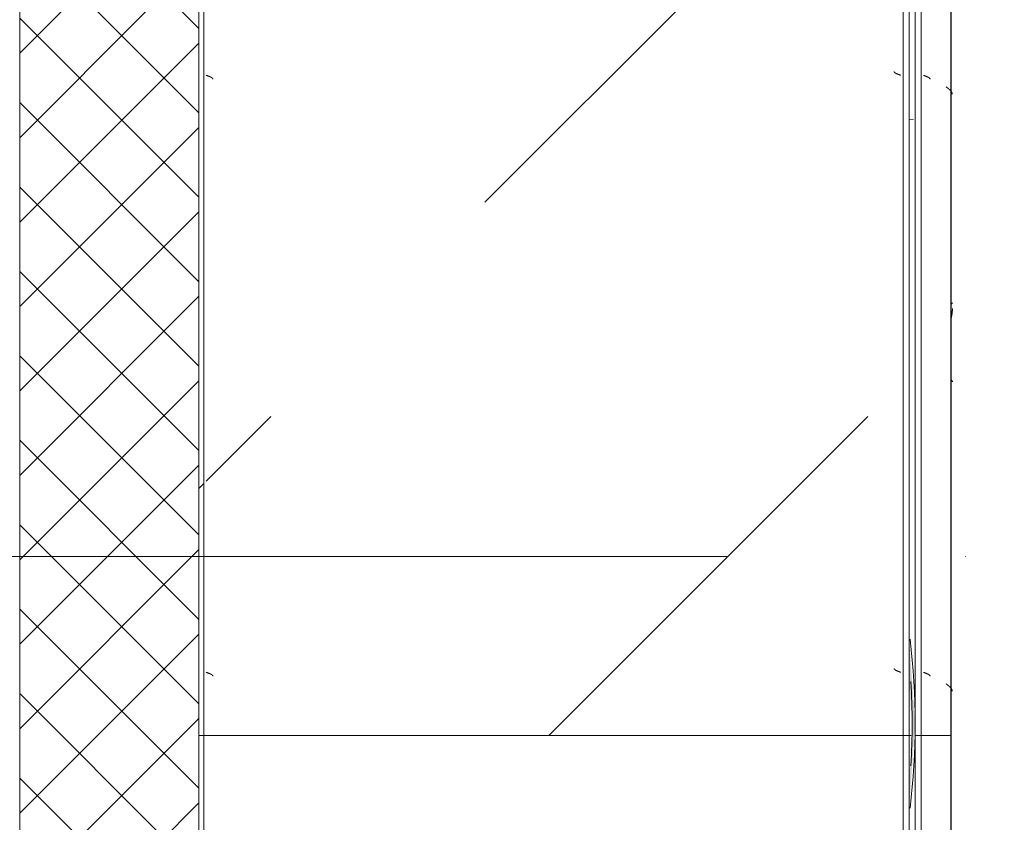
# Model space of a CAD drawing. Header units: millimetres. Extents: x -3267 to 40126, y 29201 to 102288.
# Tile 173 of 256: x 36826 to 37650, y 44596 to 45268. Entities that reach past the tile are written whole.
import ezdxf

# ---------------------------------------------------------------- set-up
doc = ezdxf.new("R2010")
doc.units = ezdxf.units.MM
doc.linetypes.add('4_ Штрихпунктир_ 10 х 2 мм', pattern=[1400, 1000, -200, 0, -200])
for name, color, linetype, lineweight in [('A-WALL-____-MCUT', 7, 'Continuous', 9), ('A-WALL-____-PATT', 7, 'Continuous', 9), ('M-EQPM-____-OTLN', 7, 'Continuous', 9), ('S-GRID-____-OTLN', 7, 'Continuous', 9)]:
    doc.layers.add(name, color=color, linetype=linetype, lineweight=lineweight)
pattern_1 = [(315, (46850, -34250), (1000, 0), [50, -1364.214]), (315, (46350, -34250), (1000, 0), [50, -1364.214]), (315, (46350, -34750), (1000, 0), [50, -1364.214]), (315, (47064.64, -34964.64), (1000, 0), [403.55, -1010.664]), (315, (46564.64, -34964.64), (1000, 0), [403.55, -1010.664]), (315, (47064.64, -34464.64), (1000, 0), [403.55, -1010.664]), (315, (46564.64, -34464.64), (1000, 0), [453.55, -960.664])]
pattern_2 = [(315, (45200, -34250), (1000, 0), [50, -1364.214]), (315, (44700, -34250), (1000, 0), [50, -1364.214]), (315, (44700, -34750), (1000, 0), [50, -1364.214]), (315, (45414.64, -34964.64), (1000, 0), [403.55, -1010.664]), (315, (44914.64, -34964.64), (1000, 0), [403.55, -1010.664]), (315, (45414.64, -34464.64), (1000, 0), [403.55, -1010.664]), (315, (44914.64, -34464.64), (1000, 0), [453.55, -960.664])]

# ---------------------------------------------------------------- blocks, each defined once
blk = doc.blocks.new('1ЭПК - 1ЭПК-V82-ВКК_02_К1_З_ЭОМ_кабель_')
at = {"layer": 'M-EQPM-____-OTLN', "true_color": 0xeaeaea}
blk.add_hatch(color=254, dxfattribs=at).paths.add_polyline_path([(70.62, 595), (0, 600), (-70.62, 595), (-35.27, 595), (0, 597.49), (49.74, 595)])
at = {"layer": 'M-EQPM-____-OTLN', "color": 253, "true_color": 0xaaaaaa}
for radius, start, end in [(600, 83.23352, 96.76663), (597.49, 86.60632, 93.39375)]:
    blk.add_arc((0, 0), radius, start, end, dxfattribs=at)
blk = doc.blocks.new('FP_158-ВКК_02_К1_З_ЭОМ_кабель_')
at = {"layer": 'M-EQPM-____-OTLN', "color": 253, "true_color": 0xaaaaaa}
for p, q in [((1700, 630.11), (0, 630.11)), ((1337.56, 631.27), (1337.49, 631.28)), ((1337.63, 631.25), (1337.56, 631.27)), ((1337.71, 631.22), (1337.63, 631.25)), ((1337.78, 631.18), (1337.71, 631.22)), ((1337.85, 631.13), (1337.78, 631.18)), ((1337.93, 631.06), (1337.85, 631.13)), ((1338, 630.99), (1337.93, 631.06)), ((1338.07, 630.9), (1338, 630.99)), ((1338.15, 630.8), (1338.07, 630.9)), ((1338.22, 630.7), (1338.15, 630.8)), ((1338.29, 630.58), (1338.22, 630.7)), ((1338.37, 630.45), (1338.29, 630.58)), ((1338.44, 630.31), (1338.37, 630.45)), ((1338.51, 630.16), (1338.44, 630.31)), ((1338.59, 630.01), (1338.51, 630.16)), ((1342.62, 631.28), (1342.4, 631.28)), ((1342.84, 631.27), (1342.62, 631.28)), ((1343.05, 631.27), (1342.84, 631.27)), ((1343.27, 631.26), (1343.05, 631.27)), ((1343.49, 631.25), (1343.27, 631.26)), ((1343.71, 631.25), (1343.49, 631.25)), ((1343.92, 631.23), (1343.71, 631.25)), ((1344.14, 631.22), (1343.92, 631.23)), ((1344.36, 631.21), (1344.14, 631.22)), ((1344.58, 631.19), (1344.36, 631.21)), ((1344.8, 631.17), (1344.58, 631.19)), ((1345.01, 631.15), (1344.8, 631.17)), ((1345.23, 631.13), (1345.01, 631.15)), ((1345.45, 631.11), (1345.23, 631.13)), ((1345.67, 631.08), (1345.45, 631.11)), ((1345.88, 631.06), (1345.67, 631.08)), ((1346.1, 631.03), (1345.88, 631.06)), ((1346.32, 631), (1346.1, 631.03)), ((1346.54, 630.97), (1346.32, 631)), ((1346.76, 630.93), (1346.54, 630.97)), ((1346.97, 630.9), (1346.76, 630.93)), ((1347.19, 630.86), (1346.97, 630.9)), ((1347.41, 630.83), (1347.19, 630.86)), ((1347.63, 630.79), (1347.41, 630.83)), ((1347.84, 630.75), (1347.63, 630.79)), ((1348.06, 630.7), (1347.84, 630.75)), ((1348.28, 630.66), (1348.06, 630.7)), ((1348.5, 630.61), (1348.28, 630.66)), ((1348.72, 630.57), (1348.5, 630.61)), ((1348.93, 630.52), (1348.72, 630.57)), ((1349.15, 630.47), (1348.93, 630.52)), ((1349.37, 630.42), (1349.15, 630.47)), ((1349.59, 630.37), (1349.37, 630.42)), ((1349.8, 630.31), (1349.59, 630.37)), ((1350.02, 630.26), (1349.8, 630.31)), ((1350.24, 630.2), (1350.02, 630.26)), ((1350.46, 630.14), (1350.24, 630.2)), ((1350.67, 630.08), (1350.46, 630.14)), ((1350.89, 630.02), (1350.67, 630.08)), ((1401.96, 630.05), (1402.04, 630.16)), ((1402.04, 630.16), (1402.13, 630.26)), ((1402.13, 630.26), (1402.21, 630.36)), ((1402.21, 630.36), (1402.29, 630.45)), ((1402.29, 630.45), (1402.37, 630.54)), ((1402.37, 630.54), (1402.46, 630.62)), ((1402.46, 630.62), (1402.54, 630.7)), ((1402.54, 630.7), (1402.62, 630.78)), ((1402.62, 630.78), (1402.7, 630.85)), ((1402.7, 630.85), (1402.79, 630.91)), ((1402.79, 630.91), (1402.87, 630.97)), ((1402.87, 630.97), (1402.95, 631.02)), ((1402.95, 631.02), (1403.03, 631.07)), ((1403.03, 631.07), (1403.12, 631.12)), ((1403.12, 631.12), (1403.2, 631.16)), ((1403.2, 631.16), (1403.28, 631.19)), ((1403.28, 631.19), (1403.36, 631.22)), ((1403.36, 631.22), (1403.45, 631.24)), ((1403.45, 631.24), (1403.53, 631.26)), ((1403.53, 631.26), (1403.61, 631.27)), ((1403.61, 631.27), (1403.69, 631.27))]:
    blk.add_line(p, q, dxfattribs=at)
blk = doc.blocks.new('ПР_Крышка пояса - Тип 1-V157-ВКК_02_К1_З_ЭОМ_кабель_')
at = {"layer": 'M-EQPM-____-OTLN', "true_color": 0xaaaaaa}
h = blk.add_hatch(dxfattribs=at)
h.set_pattern_fill('FP_75', color=253, style=0, pattern_type=2)
h.set_pattern_definition([(140.116, (46650, -34960.7), (31.8804, 362.8687), [38.035, -418.388]), (84.979, (46650, -34960.7), (-382.1136, -70.1924), [30.356, -333.911]), (190.409, (46652.66, -34930.47), (-350.2335, 292.6756), [32.376, -356.132]), (136.302, (46548.4, -34960.7), (84.086, 539.927), [57.037, -627.411]), (186.609, (46555.4, -34915.7), (-494.8554, 472.8508), [48.567, -534.241]), (81.148, (46548.4, -34960.7), (-494.8496, 472.857), [45.536, -500.899]), (111.079, (46573.8, -34910.11), (204.5313, 301.9806), [37.963, -417.597]), (55.89, (46573.8, -34910.1), (-368.3755, 123.0973), [30.394, -334.332]), (161.523, (46590.84, -34884.95), (-163.8489, 425.0748), [32.367, -356.032]), (127.614, (46650, -34960.7), (-169.11016, 6.15234), [16.721, -313.638, 16.721, -658.437]), (127.614, (46650, -34960.7), (-169.11016, 6.15234), [-347.079, -322.758, 16.721, -318.958]), (97.531, (46650, -34960.7), (-200.36217, 133.088), [16.696, -176.575, 16.696, -305.591, -127.751]), (97.531, (46650, -34960.7), (-200.36217, 133.088), [-515.558, 16.696, -111.055]), (57.393, (46650, -35073.52), (11.4573, 270.066), [16.715, -109.913, 16.715, -378.366, -524.242]), (57.393, (46650, -35073.52), (11.4573, 270.066), [-521.709, 16.715, -507.527]), (47.382, (46650, -35124.11), (-50.8514, 295.0393), [16.727, -148.004, 16.727, -245.829, -372.545]), (47.382, (46650, -35124.11), (-50.8514, 295.0393), [-427.287, 16.727, -355.819])])
h.paths.add_polyline_path([(1700, 596.79), (1690, 597.49), (1654.73, 595), (1700, 595)])
h.paths.add_polyline_path([(1700, 600), (1700, 600), (0, 600), (0, 595), (1619.38, 595), (1690, 600), (1700, 599.29)])
at = {"layer": 'M-EQPM-____-OTLN', "color": 253, "true_color": 0xaaaaaa}
for p, q in [((1700, 630.11), (1700, 629.98)), ((1700, 596.79), (1700, 595))]:
    blk.add_line(p, q, dxfattribs=at)
blk.add_blockref('FP_158-ВКК_02_К1_З_ЭОМ_кабель_', (0, 0), dxfattribs=at)
blk = doc.blocks.new('FP_160-ВКК_02_К1_З_ЭОМ_кабель_')
at = {"layer": 'M-EQPM-____-OTLN', "color": 253, "true_color": 0xaaaaaa}
blk.add_line((1650, 630.11), (0, 630.11), dxfattribs=at)
blk = doc.blocks.new('ПР_Крышка пояса - Тип 1-V159-ВКК_02_К1_З_ЭОМ_кабель_')
at = {"layer": 'M-EQPM-____-OTLN', "true_color": 0xaaaaaa}
h = blk.add_hatch(dxfattribs=at)
h.set_pattern_fill('FP_76', color=253, style=0, pattern_type=2)
h.set_pattern_definition([(140.116, (44950, -34960.7), (31.8804, 362.8687), [38.035, -418.388]), (84.979, (44950, -34960.7), (-382.1136, -70.1924), [30.356, -333.911]), (190.409, (44952.66, -34930.47), (-350.2335, 292.6756), [32.376, -356.132]), (136.302, (44848.4, -34960.7), (84.086, 539.927), [57.037, -627.411]), (186.609, (44855.4, -34915.7), (-494.8554, 472.8508), [48.567, -534.241]), (81.148, (44848.4, -34960.7), (-494.8496, 472.857), [45.536, -500.899]), (111.079, (44873.8, -34910.11), (204.5313, 301.9806), [37.963, -417.597]), (55.89, (44873.8, -34910.1), (-368.3755, 123.0973), [30.394, -334.332]), (161.523, (44890.84, -34884.95), (-163.8489, 425.0748), [32.367, -356.032]), (127.614, (44950, -34960.7), (-169.11016, 6.15234), [16.721, -313.638, 16.721, -658.437]), (127.614, (44950, -34960.7), (-169.11016, 6.15234), [-347.079, -322.758, 16.721, -318.958]), (97.531, (44950, -34960.7), (-200.36217, 133.088), [16.696, -176.575, 16.696, -305.591, -127.751]), (97.531, (44950, -34960.7), (-200.36217, 133.088), [-515.558, 16.696, -111.055]), (57.393, (44950, -35073.52), (11.4573, 270.066), [16.715, -109.913, 16.715, -378.366, -524.242]), (57.393, (44950, -35073.52), (11.4573, 270.066), [-521.709, 16.715, -507.527]), (47.382, (44950, -35124.11), (-50.8514, 295.0393), [16.727, -148.004, 16.727, -245.829, -372.545]), (47.382, (44950, -35124.11), (-50.8514, 295.0393), [-427.287, 16.727, -355.819])])
h.paths.add_polyline_path([(1650, 600), (0, 599.29), (74.49, 595), (1650, 595)])
h.paths.add_polyline_path([(25.28, 595), (0, 596.79), (0, 595)])
at = {"layer": 'M-EQPM-____-OTLN', "color": 253, "true_color": 0xaaaaaa}
for p, q in [((0, 629.98), (0, 630.11)), ((0, 595), (0, 596.79))]:
    blk.add_line(p, q, dxfattribs=at)
blk.add_blockref('FP_160-ВКК_02_К1_З_ЭОМ_кабель_', (0, 0), dxfattribs=at)
blk = doc.blocks.new('FP_654-ВКК_02_К1_З_ЭОМ_кабель_')
at = {"layer": 'M-EQPM-____-OTLN', "color": 7, "true_color": 0xffffff}
for p, q in [((1846.08, 585.52), (1846.13, 585.64)), ((1846.13, 585.64), (1846.17, 585.77)), ((1846.17, 585.77), (1846.22, 585.89)), ((1846.22, 585.89), (1846.27, 586.02)), ((1846.27, 586.02), (1846.32, 586.14)), ((1846.32, 586.14), (1846.37, 586.27)), ((1846.37, 586.27), (1846.42, 586.4)), ((1846.42, 586.4), (1846.47, 586.53)), ((1846.47, 586.53), (1846.52, 586.66)), ((1846.52, 586.66), (1846.57, 586.79)), ((1846.57, 586.79), (1846.62, 586.92)), ((1846.62, 586.92), (1846.67, 587.06)), ((1846.67, 587.06), (1846.71, 587.19)), ((1846.71, 587.19), (1846.76, 587.33)), ((1846.76, 587.33), (1846.81, 587.46)), ((1846.81, 587.46), (1846.86, 587.59)), ((1846.86, 587.59), (1846.91, 587.73)), ((1846.91, 587.73), (1846.96, 587.86)), ((1846.96, 587.86), (1847.01, 588)), ((2346.08, 585.52), (2346.13, 585.64)), ((2346.13, 585.64), (2346.17, 585.77)), ((2346.17, 585.77), (2346.22, 585.89)), ((2346.22, 585.89), (2346.27, 586.02)), ((2346.27, 586.02), (2346.32, 586.14)), ((2346.32, 586.14), (2346.37, 586.27)), ((2346.37, 586.27), (2346.42, 586.4)), ((2346.42, 586.4), (2346.47, 586.53)), ((2346.47, 586.53), (2346.52, 586.66)), ((2346.52, 586.66), (2346.57, 586.79)), ((2346.57, 586.79), (2346.62, 586.92)), ((2346.62, 586.92), (2346.67, 587.06)), ((2346.67, 587.06), (2346.71, 587.19)), ((2346.71, 587.19), (2346.76, 587.33)), ((2346.76, 587.33), (2346.81, 587.46)), ((2346.81, 587.46), (2346.86, 587.59)), ((2346.86, 587.59), (2346.91, 587.73)), ((2346.91, 587.73), (2346.96, 587.86)), ((2346.96, 587.86), (2347.01, 588)), ((1843.92, 582.49), (1843.97, 582.49)), ((1843.97, 582.49), (1844.01, 582.5)), ((1844.01, 582.5), (1844.06, 582.51)), ((1844.06, 582.51), (1844.11, 582.53)), ((1844.11, 582.53), (1844.16, 582.55)), ((1844.16, 582.55), (1844.21, 582.57)), ((1844.21, 582.57), (1844.26, 582.59)), ((1844.26, 582.59), (1844.31, 582.62)), ((1844.31, 582.62), (1844.36, 582.65)), ((1844.36, 582.65), (1844.41, 582.69)), ((1844.41, 582.69), (1844.46, 582.72)), ((1844.46, 582.72), (1844.51, 582.76)), ((1844.51, 582.76), (1844.55, 582.81)), ((1844.55, 582.81), (1844.6, 582.86)), ((1844.6, 582.86), (1844.65, 582.91)), ((1844.65, 582.91), (1844.7, 582.96)), ((1844.7, 582.96), (1844.75, 583.02)), ((1844.75, 583.02), (1844.8, 583.07)), ((1844.8, 583.07), (1844.85, 583.14)), ((1844.85, 583.14), (1844.9, 583.2)), ((1844.9, 583.2), (1844.95, 583.27)), ((1844.95, 583.27), (1845, 583.34)), ((1845, 583.34), (1845.05, 583.42)), ((1845.05, 583.42), (1845.09, 583.49)), ((1845.09, 583.49), (1845.14, 583.57)), ((1845.14, 583.57), (1845.19, 583.65)), ((1845.19, 583.65), (1845.24, 583.74)), ((1845.24, 583.74), (1845.29, 583.82)), ((1845.29, 583.82), (1845.34, 583.91)), ((1845.34, 583.91), (1845.39, 584.01)), ((1845.39, 584.01), (1845.44, 584.1)), ((1845.44, 584.1), (1845.49, 584.2)), ((1845.49, 584.2), (1845.54, 584.3)), ((1845.54, 584.3), (1845.59, 584.4)), ((1845.59, 584.4), (1845.63, 584.5)), ((1845.63, 584.5), (1845.68, 584.61)), ((1845.68, 584.61), (1845.73, 584.72)), ((1845.73, 584.72), (1845.78, 584.82)), ((1845.78, 584.82), (1845.83, 584.94)), ((1845.83, 584.94), (1845.88, 585.05)), ((1845.88, 585.05), (1845.93, 585.17)), ((1845.93, 585.17), (1845.98, 585.28)), ((1845.98, 585.28), (1846.03, 585.4)), ((1846.03, 585.4), (1846.08, 585.52)), ((2343.92, 582.49), (2343.97, 582.49)), ((2343.97, 582.49), (2344.01, 582.5)), ((2344.01, 582.5), (2344.06, 582.51)), ((2344.06, 582.51), (2344.11, 582.53)), ((2344.11, 582.53), (2344.16, 582.55)), ((2344.16, 582.55), (2344.21, 582.57)), ((2344.21, 582.57), (2344.26, 582.59)), ((2344.26, 582.59), (2344.31, 582.62)), ((2344.31, 582.62), (2344.36, 582.65)), ((2344.36, 582.65), (2344.41, 582.69)), ((2344.41, 582.69), (2344.46, 582.72)), ((2344.46, 582.72), (2344.51, 582.76)), ((2344.51, 582.76), (2344.55, 582.81)), ((2344.55, 582.81), (2344.6, 582.86)), ((2344.6, 582.86), (2344.65, 582.91)), ((2344.65, 582.91), (2344.7, 582.96)), ((2344.7, 582.96), (2344.75, 583.02)), ((2344.75, 583.02), (2344.8, 583.07)), ((2344.8, 583.07), (2344.85, 583.14)), ((2344.85, 583.14), (2344.9, 583.2)), ((2344.9, 583.2), (2344.95, 583.27)), ((2344.95, 583.27), (2345, 583.34)), ((2345, 583.34), (2345.05, 583.42)), ((2345.05, 583.42), (2345.09, 583.49)), ((2345.09, 583.49), (2345.14, 583.57)), ((2345.14, 583.57), (2345.19, 583.65)), ((2345.19, 583.65), (2345.24, 583.74)), ((2345.24, 583.74), (2345.29, 583.82)), ((2345.29, 583.82), (2345.34, 583.91)), ((2345.34, 583.91), (2345.39, 584.01)), ((2345.39, 584.01), (2345.44, 584.1)), ((2345.44, 584.1), (2345.49, 584.2)), ((2345.49, 584.2), (2345.54, 584.3)), ((2345.54, 584.3), (2345.59, 584.4)), ((2345.59, 584.4), (2345.63, 584.5)), ((2345.63, 584.5), (2345.68, 584.61)), ((2345.68, 584.61), (2345.73, 584.72)), ((2345.73, 584.72), (2345.78, 584.82)), ((2345.78, 584.82), (2345.83, 584.94)), ((2345.83, 584.94), (2345.88, 585.05)), ((2345.88, 585.05), (2345.93, 585.17)), ((2345.93, 585.17), (2345.98, 585.28)), ((2345.98, 585.28), (2346.03, 585.4)), ((2346.03, 585.4), (2346.08, 585.52))]:
    blk.add_line(p, q, dxfattribs=at)
blk = doc.blocks.new('FP_655-ВКК_02_К1_З_ЭОМ_кабель_')
at = {"layer": 'M-EQPM-____-OTLN', "color": 7, "true_color": 0xffffff}
for p, q in [((1847.74, 8.23), (1847.79, 8.36)), ((1847.79, 8.36), (1847.84, 8.48)), ((1847.84, 8.48), (1847.89, 8.6)), ((1847.89, 8.6), (1847.94, 8.73)), ((1847.94, 8.73), (1847.99, 8.85)), ((1847.99, 8.85), (1848.04, 8.96)), ((1848.04, 8.96), (1848.09, 9.08)), ((1848.09, 9.08), (1848.14, 9.19)), ((1848.14, 9.19), (1848.18, 9.31)), ((1848.18, 9.31), (1848.23, 9.42)), ((1848.23, 9.42), (1848.28, 9.53)), ((1848.28, 9.53), (1848.33, 9.64)), ((1848.33, 9.64), (1848.38, 9.74)), ((1848.38, 9.74), (1848.43, 9.84)), ((1848.43, 9.84), (1848.48, 9.95)), ((1848.48, 9.95), (1848.53, 10.05)), ((1848.53, 10.05), (1848.58, 10.14)), ((1848.58, 10.14), (1848.62, 10.24)), ((1848.62, 10.24), (1848.67, 10.33)), ((1848.67, 10.33), (1848.72, 10.42)), ((1848.72, 10.42), (1848.77, 10.51)), ((1848.77, 10.51), (1848.82, 10.59)), ((1848.82, 10.59), (1848.87, 10.67)), ((1848.87, 10.67), (1848.92, 10.75)), ((1848.92, 10.75), (1848.97, 10.83)), ((1848.97, 10.83), (1849.02, 10.9)), ((1849.02, 10.9), (1849.06, 10.97)), ((1849.06, 10.97), (1849.11, 11.04)), ((1849.11, 11.04), (1849.16, 11.11)), ((1849.16, 11.11), (1849.21, 11.17)), ((1849.21, 11.17), (1849.26, 11.23)), ((1849.26, 11.23), (1849.31, 11.29)), ((1849.31, 11.29), (1849.36, 11.34)), ((1849.36, 11.34), (1849.41, 11.39)), ((1849.41, 11.39), (1849.46, 11.44)), ((1849.46, 11.44), (1849.5, 11.48)), ((1849.5, 11.48), (1849.55, 11.52)), ((1849.55, 11.52), (1849.6, 11.56)), ((1849.6, 11.56), (1849.65, 11.6)), ((1849.65, 11.6), (1849.7, 11.63)), ((1849.7, 11.63), (1849.75, 11.66)), ((1849.75, 11.66), (1849.8, 11.68)), ((1849.8, 11.68), (1849.85, 11.71)), ((1849.85, 11.71), (1849.9, 11.72)), ((1849.9, 11.72), (1849.94, 11.74)), ((1849.94, 11.74), (1849.99, 11.75)), ((1850, 11.75), (1850.04, 11.76)), ((1850.04, 11.76), (1850.08, 11.77)), ((1850.08, 11.77), (1850.11, 11.77)), ((2347.74, 8.23), (2347.79, 8.36)), ((2347.79, 8.36), (2347.84, 8.48)), ((2347.84, 8.48), (2347.89, 8.6)), ((2347.89, 8.6), (2347.94, 8.73)), ((2347.94, 8.73), (2347.99, 8.85)), ((2347.99, 8.85), (2348.04, 8.96)), ((2348.04, 8.96), (2348.09, 9.08)), ((2348.09, 9.08), (2348.14, 9.19)), ((2348.14, 9.19), (2348.18, 9.31)), ((2348.18, 9.31), (2348.23, 9.42)), ((2348.23, 9.42), (2348.28, 9.53)), ((2348.28, 9.53), (2348.33, 9.64)), ((2348.33, 9.64), (2348.38, 9.74)), ((2348.38, 9.74), (2348.43, 9.84)), ((2348.43, 9.84), (2348.48, 9.95)), ((2348.48, 9.95), (2348.53, 10.05)), ((2348.53, 10.05), (2348.58, 10.14)), ((2348.58, 10.14), (2348.62, 10.24)), ((2348.62, 10.24), (2348.67, 10.33)), ((2348.67, 10.33), (2348.72, 10.42)), ((2348.72, 10.42), (2348.77, 10.51)), ((2348.77, 10.51), (2348.82, 10.59)), ((2348.82, 10.59), (2348.87, 10.67)), ((2348.87, 10.67), (2348.92, 10.75)), ((2348.92, 10.75), (2348.97, 10.83)), ((2348.97, 10.83), (2349.02, 10.9)), ((2349.02, 10.9), (2349.06, 10.97)), ((2349.06, 10.97), (2349.11, 11.04)), ((2349.11, 11.04), (2349.16, 11.11)), ((2349.16, 11.11), (2349.21, 11.17)), ((2349.21, 11.17), (2349.26, 11.23)), ((2349.26, 11.23), (2349.31, 11.29)), ((2349.31, 11.29), (2349.36, 11.34)), ((2349.36, 11.34), (2349.41, 11.39)), ((2349.41, 11.39), (2349.46, 11.44)), ((2349.46, 11.44), (2349.5, 11.48)), ((2349.5, 11.48), (2349.55, 11.52)), ((2349.55, 11.52), (2349.6, 11.56)), ((2349.6, 11.56), (2349.65, 11.6)), ((2349.65, 11.6), (2349.7, 11.63)), ((2349.7, 11.63), (2349.75, 11.66)), ((2349.75, 11.66), (2349.8, 11.68)), ((2349.8, 11.68), (2349.85, 11.71)), ((2349.85, 11.71), (2349.9, 11.72)), ((2349.9, 11.72), (2349.94, 11.74)), ((2349.94, 11.74), (2349.99, 11.75)), ((2350, 11.75), (2350.04, 11.76)), ((2350.04, 11.76), (2350.08, 11.77)), ((2350.08, 11.77), (2350.11, 11.77)), ((1847.01, 6.26), (1847.06, 6.39)), ((1847.06, 6.39), (1847.11, 6.53)), ((1847.11, 6.53), (1847.16, 6.66)), ((1847.16, 6.66), (1847.21, 6.79)), ((1847.21, 6.79), (1847.26, 6.93)), ((1847.26, 6.93), (1847.3, 7.06)), ((1847.3, 7.06), (1847.35, 7.19)), ((1847.35, 7.19), (1847.4, 7.33)), ((1847.4, 7.33), (1847.45, 7.46)), ((1847.45, 7.46), (1847.5, 7.59)), ((1847.5, 7.59), (1847.55, 7.72)), ((1847.55, 7.72), (1847.6, 7.85)), ((1847.6, 7.85), (1847.65, 7.98)), ((1847.65, 7.98), (1847.7, 8.11)), ((1847.7, 8.11), (1847.74, 8.23)), ((2347.01, 6.26), (2347.06, 6.39)), ((2347.06, 6.39), (2347.11, 6.53)), ((2347.11, 6.53), (2347.16, 6.66)), ((2347.16, 6.66), (2347.21, 6.79)), ((2347.21, 6.79), (2347.26, 6.93)), ((2347.26, 6.93), (2347.3, 7.06)), ((2347.3, 7.06), (2347.35, 7.19)), ((2347.35, 7.19), (2347.4, 7.33)), ((2347.4, 7.33), (2347.45, 7.46)), ((2347.45, 7.46), (2347.5, 7.59)), ((2347.5, 7.59), (2347.55, 7.72)), ((2347.55, 7.72), (2347.6, 7.85)), ((2347.6, 7.85), (2347.65, 7.98)), ((2347.65, 7.98), (2347.7, 8.11)), ((2347.7, 8.11), (2347.74, 8.23))]:
    blk.add_line(p, q, dxfattribs=at)
blk = doc.blocks.new('ПР_Низ пояс - Тип 1-V653-ВКК_02_К1_З_ЭОМ_кабель_')
at = {"layer": 'M-EQPM-____-OTLN', "true_color": 0xffffff}
h = blk.add_hatch(dxfattribs=at)
h.set_pattern_fill('FP_240', style=0, pattern_type=2)
h.set_pattern_definition(pattern_1)
h.paths.add_polyline_path([(2400, 588), (700, 588), (700, 6.26), (2400, 6.26), (2400, 481.56)])
h = blk.add_hatch(dxfattribs=at)
h.set_pattern_fill('FP_240', style=0, pattern_type=2)
h.set_pattern_definition(pattern_1)
h.paths.add_polyline_path([(2400, 0), (2400, 4.26), (700, 4.26), (700, 0), (2188.83, 0)])
at = {"layer": 'M-EQPM-____-OTLN', "color": 253, "true_color": 0xaaaaaa}
for p, q in [((700, 595), (2400, 595)), ((2400, 595), (2400, 590)), ((700, 590), (2400, 590)), ((2400, 590), (2400, 588)), ((2400, 588), (2400, 6.26)), ((700, 4.26), (2400, 4.26)), ((700, 0), (2400, 0)), ((2400, 6.26), (2400, 4.26)), ((2400, 4.26), (2400, 0))]:
    blk.add_line(p, q, dxfattribs=at)
for name in ['FP_654-ВКК_02_К1_З_ЭОМ_кабель_', 'FP_655-ВКК_02_К1_З_ЭОМ_кабель_']:
    blk.add_blockref(name, (0, 0), dxfattribs=at)
blk = doc.blocks.new('FP_657-ВКК_02_К1_З_ЭОМ_кабель_')
at = {"layer": 'M-EQPM-____-OTLN', "color": 7, "true_color": 0xffffff}
for p, q in [((1148.32, 610.3), (1148.37, 610.4)), ((1148.37, 610.4), (1148.42, 610.51)), ((1148.42, 610.51), (1148.47, 610.61)), ((1148.47, 610.61), (1148.51, 610.71)), ((1148.51, 610.71), (1148.56, 610.81)), ((1148.56, 610.81), (1148.61, 610.91)), ((1148.61, 610.91), (1148.66, 611.01)), ((1148.66, 611.01), (1148.71, 611.1)), ((1148.71, 611.1), (1148.76, 611.19)), ((1148.76, 611.19), (1148.81, 611.27)), ((1148.81, 611.27), (1148.86, 611.36)), ((1148.86, 611.36), (1148.91, 611.44)), ((1148.91, 611.44), (1148.96, 611.52)), ((1148.96, 611.52), (1149.01, 611.6)), ((1149.01, 611.6), (1149.06, 611.67)), ((1149.06, 611.67), (1149.11, 611.74)), ((1149.11, 611.74), (1149.16, 611.81)), ((1149.16, 611.81), (1149.2, 611.87)), ((1149.2, 611.87), (1149.25, 611.94)), ((1149.25, 611.94), (1149.3, 612)), ((1149.3, 612), (1149.35, 612.05)), ((1149.35, 612.05), (1149.4, 612.1)), ((1149.4, 612.1), (1149.45, 612.15)), ((1149.45, 612.15), (1149.5, 612.2)), ((1149.5, 612.2), (1149.55, 612.24)), ((1149.55, 612.24), (1149.6, 612.28)), ((1149.6, 612.28), (1149.65, 612.32)), ((1149.65, 612.32), (1149.7, 612.36)), ((1149.7, 612.36), (1149.75, 612.39)), ((1149.75, 612.39), (1149.8, 612.41)), ((1149.8, 612.41), (1149.85, 612.44)), ((1149.85, 612.44), (1149.89, 612.46)), ((1149.89, 612.46), (1149.94, 612.48)), ((1149.94, 612.48), (1149.99, 612.49)), ((1150, 612.49), (1150.04, 612.5)), ((1150.04, 612.5), (1150.09, 612.51)), ((1150.09, 612.51), (1150.13, 612.51)), ((1648.32, 610.3), (1648.37, 610.4)), ((1648.37, 610.4), (1648.42, 610.51)), ((1648.42, 610.51), (1648.47, 610.61)), ((1648.47, 610.61), (1648.51, 610.71)), ((1648.51, 610.71), (1648.56, 610.81)), ((1648.56, 610.81), (1648.61, 610.91)), ((1648.61, 610.91), (1648.66, 611.01)), ((1648.66, 611.01), (1648.71, 611.1)), ((1648.71, 611.1), (1648.76, 611.19)), ((1648.76, 611.19), (1648.81, 611.27)), ((1648.81, 611.27), (1648.86, 611.36)), ((1648.86, 611.36), (1648.91, 611.44)), ((1648.91, 611.44), (1648.96, 611.52)), ((1648.96, 611.52), (1649.01, 611.6)), ((1649.01, 611.6), (1649.06, 611.67)), ((1649.06, 611.67), (1649.11, 611.74)), ((1649.11, 611.74), (1649.16, 611.81)), ((1649.16, 611.81), (1649.2, 611.87)), ((1649.2, 611.87), (1649.25, 611.94)), ((1649.25, 611.94), (1649.3, 612)), ((1649.3, 612), (1649.35, 612.05)), ((1649.35, 612.05), (1649.4, 612.1)), ((1649.4, 612.1), (1649.45, 612.15)), ((1649.45, 612.15), (1649.5, 612.2)), ((1649.5, 612.2), (1649.55, 612.24)), ((1649.55, 612.24), (1649.6, 612.28)), ((1649.6, 612.28), (1649.65, 612.32)), ((1649.65, 612.32), (1649.7, 612.36)), ((1649.7, 612.36), (1649.75, 612.39)), ((1649.75, 612.39), (1649.8, 612.41)), ((1649.8, 612.41), (1649.85, 612.44)), ((1649.85, 612.44), (1649.89, 612.46)), ((1649.89, 612.46), (1649.94, 612.48)), ((1649.94, 612.48), (1649.99, 612.49)), ((1650, 612.49), (1650.04, 612.5)), ((1650.04, 612.5), (1650.09, 612.51)), ((1650.09, 612.51), (1650.13, 612.51)), ((1147.04, 607), (1147.09, 607.14)), ((1147.09, 607.14), (1147.13, 607.27)), ((1147.13, 607.27), (1147.18, 607.41)), ((1147.18, 607.41), (1147.23, 607.54)), ((1147.23, 607.54), (1147.28, 607.68)), ((1147.28, 607.68), (1147.33, 607.81)), ((1147.33, 607.81), (1147.38, 607.95)), ((1147.38, 607.95), (1147.43, 608.08)), ((1147.43, 608.08), (1147.48, 608.21)), ((1147.48, 608.21), (1147.53, 608.34)), ((1147.53, 608.34), (1147.58, 608.48)), ((1147.58, 608.48), (1147.63, 608.61)), ((1147.63, 608.61), (1147.68, 608.74)), ((1147.68, 608.74), (1147.73, 608.86)), ((1147.73, 608.86), (1147.78, 608.99)), ((1147.78, 608.99), (1147.82, 609.12)), ((1147.82, 609.12), (1147.87, 609.24)), ((1147.87, 609.24), (1147.92, 609.37)), ((1147.92, 609.37), (1147.97, 609.49)), ((1147.97, 609.49), (1148.02, 609.61)), ((1148.02, 609.61), (1148.07, 609.73)), ((1148.07, 609.73), (1148.12, 609.84)), ((1148.12, 609.84), (1148.17, 609.96)), ((1148.17, 609.96), (1148.22, 610.07)), ((1148.22, 610.07), (1148.27, 610.19)), ((1148.27, 610.19), (1148.32, 610.3)), ((1647.04, 607), (1647.09, 607.14)), ((1647.09, 607.14), (1647.13, 607.27)), ((1647.13, 607.27), (1647.18, 607.41)), ((1647.18, 607.41), (1647.23, 607.54)), ((1647.23, 607.54), (1647.28, 607.68)), ((1647.28, 607.68), (1647.33, 607.81)), ((1647.33, 607.81), (1647.38, 607.95)), ((1647.38, 607.95), (1647.43, 608.08)), ((1647.43, 608.08), (1647.48, 608.21)), ((1647.48, 608.21), (1647.53, 608.34)), ((1647.53, 608.34), (1647.58, 608.48)), ((1647.58, 608.48), (1647.63, 608.61)), ((1647.63, 608.61), (1647.68, 608.74)), ((1647.68, 608.74), (1647.73, 608.86)), ((1647.73, 608.86), (1647.78, 608.99)), ((1647.78, 608.99), (1647.82, 609.12)), ((1647.82, 609.12), (1647.87, 609.24)), ((1647.87, 609.24), (1647.92, 609.37)), ((1647.92, 609.37), (1647.97, 609.49)), ((1647.97, 609.49), (1648.02, 609.61)), ((1648.02, 609.61), (1648.07, 609.73)), ((1648.07, 609.73), (1648.12, 609.84)), ((1648.12, 609.84), (1648.17, 609.96)), ((1648.17, 609.96), (1648.22, 610.07)), ((1648.22, 610.07), (1648.27, 610.19)), ((1648.27, 610.19), (1648.32, 610.3))]:
    blk.add_line(p, q, dxfattribs=at)
blk = doc.blocks.new('FP_658-ВКК_02_К1_З_ЭОМ_кабель_')
at = {"layer": 'M-EQPM-____-OTLN', "color": 7, "true_color": 0xffffff}
for p, q in [((1157.22, 626.75), (1157.32, 626.88)), ((1157.32, 626.88), (1157.42, 627)), ((1157.42, 627), (1157.51, 627.13)), ((1157.51, 627.13), (1157.61, 627.25)), ((1157.61, 627.25), (1157.71, 627.37)), ((1157.71, 627.37), (1157.81, 627.49)), ((1157.81, 627.49), (1157.9, 627.61)), ((1157.9, 627.61), (1158, 627.73)), ((1158, 627.73), (1158.1, 627.85)), ((1158.1, 627.85), (1158.2, 627.96)), ((1158.2, 627.96), (1158.29, 628.08)), ((1158.29, 628.08), (1158.39, 628.19)), ((1158.39, 628.19), (1158.49, 628.31)), ((1158.49, 628.31), (1158.59, 628.42)), ((1158.59, 628.42), (1158.68, 628.53)), ((1158.68, 628.53), (1158.78, 628.64)), ((1158.78, 628.64), (1158.88, 628.75)), ((1158.88, 628.75), (1158.97, 628.85)), ((1158.97, 628.85), (1159.07, 628.95)), ((1159.07, 628.95), (1159.17, 629.06)), ((1159.17, 629.06), (1159.27, 629.16)), ((1159.27, 629.16), (1159.36, 629.26)), ((1159.36, 629.26), (1159.46, 629.35)), ((1159.46, 629.35), (1159.56, 629.45)), ((1159.56, 629.45), (1159.66, 629.54)), ((1159.66, 629.54), (1159.75, 629.63)), ((1159.75, 629.63), (1159.85, 629.72)), ((1159.85, 629.72), (1159.95, 629.81)), ((1159.95, 629.81), (1160.05, 629.89)), ((1160.05, 629.89), (1160.14, 629.97)), ((1160.14, 629.97), (1160.24, 630.05)), ((1160.24, 630.05), (1160.34, 630.13)), ((1160.34, 630.13), (1160.44, 630.2)), ((1160.44, 630.2), (1160.53, 630.27)), ((1160.53, 630.27), (1160.63, 630.34)), ((1160.63, 630.34), (1160.73, 630.41)), ((1160.73, 630.41), (1160.82, 630.47)), ((1160.82, 630.47), (1160.92, 630.54)), ((1160.92, 630.54), (1161.02, 630.59)), ((1161.02, 630.59), (1161.12, 630.65)), ((1161.12, 630.65), (1161.21, 630.7)), ((1161.21, 630.7), (1161.31, 630.75)), ((1161.31, 630.75), (1161.41, 630.8)), ((1161.41, 630.8), (1161.51, 630.85)), ((1161.51, 630.85), (1161.6, 630.89)), ((1161.6, 630.89), (1161.7, 630.93)), ((1161.7, 630.93), (1161.8, 630.96)), ((1161.8, 630.96), (1161.9, 631)), ((1161.9, 631), (1161.99, 631.03)), ((1161.99, 631.03), (1162.09, 631.06)), ((1162.09, 631.06), (1162.19, 631.08)), ((1162.19, 631.08), (1162.28, 631.1)), ((1162.28, 631.1), (1162.38, 631.12)), ((1162.38, 631.12), (1162.48, 631.14)), ((1162.48, 631.14), (1162.58, 631.15)), ((1162.58, 631.15), (1162.67, 631.16)), ((1162.67, 631.16), (1162.77, 631.16)), ((1657.22, 626.75), (1657.32, 626.88)), ((1657.32, 626.88), (1657.42, 627)), ((1657.42, 627), (1657.51, 627.13)), ((1657.51, 627.13), (1657.61, 627.25)), ((1657.61, 627.25), (1657.71, 627.37)), ((1657.71, 627.37), (1657.81, 627.49)), ((1657.81, 627.49), (1657.9, 627.61)), ((1657.9, 627.61), (1658, 627.73)), ((1658, 627.73), (1658.1, 627.85)), ((1658.1, 627.85), (1658.2, 627.96)), ((1658.2, 627.96), (1658.29, 628.08)), ((1658.29, 628.08), (1658.39, 628.19)), ((1658.39, 628.19), (1658.49, 628.31)), ((1658.49, 628.31), (1658.59, 628.42)), ((1658.59, 628.42), (1658.68, 628.53)), ((1658.68, 628.53), (1658.78, 628.64)), ((1658.78, 628.64), (1658.88, 628.75)), ((1658.88, 628.75), (1658.97, 628.85)), ((1658.97, 628.85), (1659.07, 628.95)), ((1659.07, 628.95), (1659.17, 629.06)), ((1659.17, 629.06), (1659.27, 629.16)), ((1659.27, 629.16), (1659.36, 629.26)), ((1659.36, 629.26), (1659.46, 629.35)), ((1659.46, 629.35), (1659.56, 629.45)), ((1659.56, 629.45), (1659.66, 629.54)), ((1659.66, 629.54), (1659.75, 629.63)), ((1659.75, 629.63), (1659.85, 629.72)), ((1659.85, 629.72), (1659.95, 629.81)), ((1659.95, 629.81), (1660.05, 629.89)), ((1660.05, 629.89), (1660.14, 629.97)), ((1660.14, 629.97), (1660.24, 630.05)), ((1660.24, 630.05), (1660.34, 630.13)), ((1660.34, 630.13), (1660.44, 630.2)), ((1660.44, 630.2), (1660.53, 630.27)), ((1660.53, 630.27), (1660.63, 630.34)), ((1660.63, 630.34), (1660.73, 630.41)), ((1660.73, 630.41), (1660.82, 630.47)), ((1660.82, 630.47), (1660.92, 630.54)), ((1660.92, 630.54), (1661.02, 630.59)), ((1661.02, 630.59), (1661.12, 630.65)), ((1661.12, 630.65), (1661.21, 630.7)), ((1661.21, 630.7), (1661.31, 630.75)), ((1661.31, 630.75), (1661.41, 630.8)), ((1661.41, 630.8), (1661.51, 630.85)), ((1661.51, 630.85), (1661.6, 630.89)), ((1661.6, 630.89), (1661.7, 630.93)), ((1661.7, 630.93), (1661.8, 630.96)), ((1661.8, 630.96), (1661.9, 631)), ((1661.9, 631), (1661.99, 631.03)), ((1661.99, 631.03), (1662.09, 631.06)), ((1662.09, 631.06), (1662.19, 631.08)), ((1662.19, 631.08), (1662.28, 631.1)), ((1662.28, 631.1), (1662.38, 631.12)), ((1662.38, 631.12), (1662.48, 631.14)), ((1662.48, 631.14), (1662.58, 631.15)), ((1662.58, 631.15), (1662.67, 631.16)), ((1662.67, 631.16), (1662.77, 631.16)), ((1156.64, 626), (1156.74, 626.13)), ((1156.74, 626.13), (1156.83, 626.25)), ((1156.83, 626.25), (1156.93, 626.38)), ((1156.93, 626.38), (1157.03, 626.5)), ((1157.03, 626.5), (1157.12, 626.63)), ((1157.12, 626.63), (1157.22, 626.75)), ((1656.64, 626), (1656.74, 626.13)), ((1656.74, 626.13), (1656.83, 626.25)), ((1656.83, 626.25), (1656.93, 626.38)), ((1656.93, 626.38), (1657.03, 626.5)), ((1657.03, 626.5), (1657.12, 626.63)), ((1657.12, 626.63), (1657.22, 626.75))]:
    blk.add_line(p, q, dxfattribs=at)
blk = doc.blocks.new('ПР_Перед пояса - Тип 1-V656-ВКК_02_К1_З_ЭОМ_кабель_')
at = {"layer": 'M-EQPM-____-OTLN', "color": 253, "true_color": 0xaaaaaa}
for p, q in [((0, 630), (1700, 630)), ((1700, 630), (1700, 626)), ((1700, 626), (1700, 607)), ((0, 605), (1700, 605)), ((1700, 607), (1700, 605)), ((1700, 605), (1700, 600)), ((0, 600), (1700, 600))]:
    blk.add_line(p, q, dxfattribs=at)
for name in ['FP_658-ВКК_02_К1_З_ЭОМ_кабель_', 'FP_657-ВКК_02_К1_З_ЭОМ_кабель_']:
    blk.add_blockref(name, (0, 0), dxfattribs=at)
blk = doc.blocks.new('ПР_Низ пояс - Тип 1-V659-ВКК_02_К1_З_ЭОМ_кабель_')
at = {"layer": 'M-EQPM-____-OTLN', "true_color": 0xffffff}
h = blk.add_hatch(dxfattribs=at)
h.set_pattern_fill('FP_241', style=0, pattern_type=2)
h.set_pattern_definition(pattern_2)
h.paths.add_polyline_path([(2400, 30.73), (2400, 588), (750, 588), (750, 6.26), (2400, 6.26)])
h = blk.add_hatch(dxfattribs=at)
h.set_pattern_fill('FP_241', style=0, pattern_type=2)
h.set_pattern_definition(pattern_2)
h.paths.add_polyline_path([(2400, 0), (2400, 4.26), (750, 4.26), (750, 0), (2158.05, 0)])
at = {"layer": 'M-EQPM-____-OTLN', "color": 253, "true_color": 0xaaaaaa}
for p, q in [((750, 590), (750, 595)), ((750, 595), (2400, 595)), ((750, 588), (750, 590)), ((750, 590), (2400, 590)), ((750, 6.26), (750, 588)), ((750, 4.26), (750, 6.26)), ((750, 0), (750, 4.26)), ((750, 4.26), (2400, 4.26)), ((750, 0), (2400, 0))]:
    blk.add_line(p, q, dxfattribs=at)
blk = doc.blocks.new('ПР_Перед пояса - Тип 1-V662-ВКК_02_К1_З_ЭОМ_кабель_')
at = {"layer": 'M-EQPM-____-OTLN', "color": 253, "true_color": 0xaaaaaa}
for p, q in [((0, 626), (0, 630)), ((0, 630), (1650, 630)), ((0, 607), (0, 626)), ((0, 605), (0, 607)), ((0, 600), (0, 605)), ((0, 605), (1650, 605)), ((0, 600), (1650, 600))]:
    blk.add_line(p, q, dxfattribs=at)
blk = doc.blocks.new('Наметкина 10_РД_АРФ_К1_R21_rvt-1-ВКК_02_К1_З_ЭОМ_кабель_')
at = {"layer": 'A-WALL-____-PATT', "true_color": 0xaaaaaa}
h = blk.add_hatch(dxfattribs=at)
h.set_pattern_fill('FP_35', color=253, style=0, pattern_type=2)
h.set_pattern_definition([(45, (0, 0), (-35.35534, 35.35534), []), (135, (0, 0), (-35.35534, -35.35534), [])])
h.paths.add_polyline_path([(35100.02, 41125), (35250, 41125.02), (35250, 42158.95), (35100.02, 42158.95), (35100.02, 41275)])
h.paths.add_polyline_path([(35250, 44360.45), (35250, 45559.13), (35100.02, 45559.13), (35100.02, 44360.45), (35130.45, 44360.45)])
h.paths.add_polyline_path([(35100.02, 47755.63), (35250, 47755.63), (35250, 48800), (35100.02, 48800)])
at = {"layer": 'A-WALL-____-MCUT', "color": 253, "true_color": 0xaaaaaa}
blk.add_line((35100.02, 45559.13), (35100.02, 44360.45), dxfattribs=at)
at = {"layer": 'M-EQPM-____-OTLN', "color": 253, "lineweight": 9, "true_color": 0xaaaaaa, "rotation": 269.9999999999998}
for name, p in [('ПР_Низ пояс - Тип 1-V653-ВКК_02_К1_З_ЭОМ_кабель_', (35250, 47350)), ('ПР_Крышка пояса - Тип 1-V157-ВКК_02_К1_З_ЭОМ_кабель_', (35250, 46650)), ('ПР_Перед пояса - Тип 1-V656-ВКК_02_К1_З_ЭОМ_кабель_', (35250, 46650)), ('1ЭПК - 1ЭПК-V82-ВКК_02_К1_З_ЭОМ_кабель_', (35250, 44960)), ('ПР_Низ пояс - Тип 1-V659-ВКК_02_К1_З_ЭОМ_кабель_', (35250, 45700)), ('ПР_Крышка пояса - Тип 1-V159-ВКК_02_К1_З_ЭОМ_кабель_', (35250, 44950)), ('ПР_Перед пояса - Тип 1-V662-ВКК_02_К1_З_ЭОМ_кабель_', (35250, 44950))]:
    blk.add_blockref(name, p, dxfattribs=at)

msp = doc.modelspace()

# ---------------------------------------------------------------- linework, layer by layer
at = {"layer": 'S-GRID-____-OTLN', "color": 253, "linetype": '4_ Штрихпунктир_ 10 х 2 мм', "true_color": 0xaaaaaa}
msp.add_line((38817.95, 44818.72), (-2467.33, 44818.72), dxfattribs=at)

# ---------------------------------------------------------------- block references
at = {"lineweight": 5}
msp.add_blockref('Наметкина 10_РД_АРФ_К1_R21_rvt-1-ВКК_02_К1_З_ЭОМ_кабель_', (1725.58, -281.28), dxfattribs=at)

doc.saveas('drawing.dxf')
